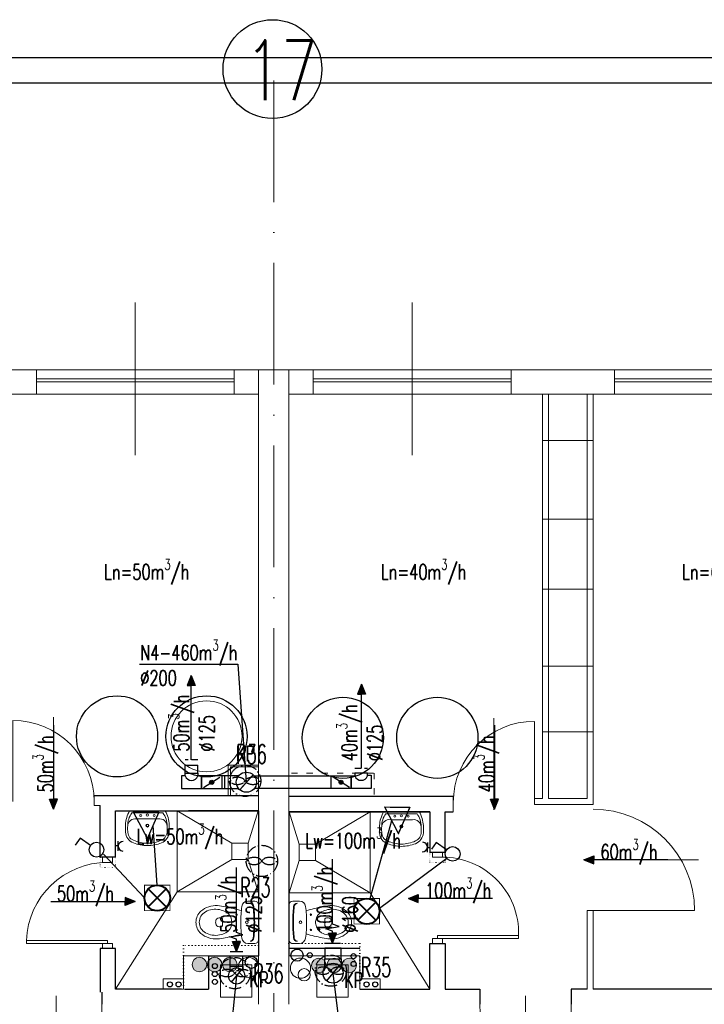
# Model space of a CAD drawing. Header units: millimetres. Extents: x -6513 to 30474, y -6915 to 65597.
# Tile 194 of 256: x 6144 to 6819, y 19872 to 20843. Entities that reach past the tile are written whole.
import ezdxf

# ---------------------------------------------------------------- set-up
doc = ezdxf.new("R2010")
doc.units = ezdxf.units.MM
for name, pattern in [('ACAD_ISO03W100', [30, 12, -18]), ('ACAD_ISO10W100', [18, 12, -3, 0, -3]), ('DASHED', [19.05, 12.7, -6.35]), ('DOT', [6.35, 0, -6.35])]:
    doc.linetypes.add(name, pattern=pattern)
doc.layers.get('0').update_dxf_attribs({"color": 8})
for name, color, linetype, lineweight in [('A_cienka', 8, 'Continuous', 5), ('A_linia przekroj', 8, 'Continuous', 25), ('A_osie', 8, 'ACAD_ISO10W100', 5), ('A_przerywana', 8, 'ACAD_ISO03W100', 5), ('A_widok', 8, 'Continuous', 13), ('CH-KS-WEWN-ISTN-PION-NR', 8, 'Continuous', 20), ('CH-KS-WEWN-PION', 8, 'Continuous', 20), ('CH-KS-WEWN-PION-NR', 8, 'Continuous', 25), ('CH-W-WEWN-INOX-PION', 8, 'Continuous', 20), ('CH-W-WEWN-INOX-PION-NR', 8, 'Continuous', 25), ('cieńkie', 8, 'Continuous', 9), ('DB-WM-nawiew-opis', 8, 'Continuous', 25), ('DB-WM-nawiew-opis-odnośnik', 8, 'Continuous', 30), ('DB-WM-wywiew-opis', 8, 'Continuous', 25), ('DB-WM-wywiew-opis-odnośnik', 8, 'Continuous', 30), ('DB_WM_nawiew', 8, 'Continuous', 30), ('DB_WM_wywiew', 8, 'Continuous', 30), ('DB_WM_ścianka nowa', 8, 'Continuous', 25), ('E_gniazda wtykowe', 1, 'Continuous', 30), ('E_oświetlenie', 1, 'Continuous', 30), ('E_technologia', 1, 'ACAD_ISO10W100', 30), ('noew ściany archwig', 8, 'Continuous', 9), ('R-TABELKA', 8, 'Continuous', 25), ('snitarne archwig nowe', 8, 'Continuous', 9), ('Stolarka ARCHWIG', 8, 'Continuous', 5), ('widokowe ARCHWIG', 8, 'Continuous', 5), ('wyburzenia', 8, 'DOT', 20), ('Ściany ARCHWIG', 8, 'Continuous', 30)]:
    doc.layers.add(name, color=color, linetype=linetype, lineweight=lineweight)
for name, color, linetype in [('DB_inst_pomocn', 8, 'Continuous'), ('DB_WM_nawiew-opis', 8, 'Continuous'), ('Tekst', 8, 'Continuous')]:
    doc.layers.add(name, color=color, linetype=linetype)
doc.styles.add('SIMPLEXD', font='SIMPLEX.SHX', dxfattribs={"width": 0.6})
doc.styles.get("Standard").update_dxf_attribs({"font": 'txt.shx', "width": 0.9})

# ---------------------------------------------------------------- blocks, each defined once
blk = doc.blocks.new('drzwi schem')
at = {"color": 252}
blk.add_line((0, 0), (0, 1), dxfattribs=at)
at = {"color": 252, "ltscale": 10}
blk.add_line((0.5, -0.0928), (0.5, 1.0398), dxfattribs=at)
at = {"color": 252}
blk.add_arc((0, 0), 1, 0, 90, dxfattribs=at)
blk = doc.blocks.new('klop oli 2')
at = {"layer": 'snitarne archwig nowe', "color": 252}
for p, q in [((3.76, 20.94), (10.5, 20.94)), ((0, 17.18), (0, 0)), ((0, -17.18), (0, 0)), ((3.76, 0), (3.76, 1.04)), ((3.76, 0), (3.76, -1.04)), ((38.87, 4.52), (36.98, 4.52)), ((38.87, -4.52), (36.98, -4.52)), ((3.76, -20.94), (10.5, -20.94))]:
    blk.add_line(p, q, dxfattribs=at)
for centre, radius in [((11.48, 0), 1.27), ((11.48, 0), 1.27), ((21.65, 7.53), 0.706), ((21.65, -7.53), 0.706)]:
    blk.add_circle(centre, radius, dxfattribs=at)
for centre, radius, start, end in [((3.76, 17.18), 3.76, 90, 180), ((10.5, 14.92), 6.02, 6.79305, 90), ((144.94, 0), 141.18, 173.72811, 180), ((144.94, 0), 140.52, 173.66945, 180), ((8.35, 15.01), 3.76, 90, 173.72811), ((9.02, 15.07), 3.76, 100.24284, 173.78586), ((-114.73, 0), 132.14, 0, 6.79305), ((79.96, -215.17), 235.29, 101.57439, 105.54399), ((37.27, 0.66), 10.88, 117.40268, 173.75809), ((43.09, -10.57), 23.53, 101.61952, 117.40268), ((44.77, -39.84), 56.47, 94.3794, 102.29067), ((42.45, -7.44), 20.33, 60.88385, 101.61952), ((41.45, -7.98), 24.47, 51.28687, 92.30283), ((46.59, 0), 11.82, 0, 60.88385), ((46.59, 0), 15.06, 0, 47.56377), ((144.94, 0), 141.18, 180, 186.27189), ((144.94, 0), 140.52, 180, 186.33055), ((-114.73, 0), 132.14, 353.20695, 0), ((43.29, 0), 16.94, 173.75809, 180), ((43.29, 0), 16.94, 180, 186.24191), ((63.62, 0), 28.24, 173.35084, 180), ((63.62, 0), 28.24, 180, 186.64916), ((36.98, 3.11), 1.41, 90, 173.35084), ((38.87, 1.69), 2.82, 36.8699, 90), ((36.61, 0), 5.65, 0, 36.8699), ((36.61, 0), 5.65, 323.1301, 0), ((46.59, 0), 11.82, 299.11615, 0), ((46.59, 0), 15.06, 312.43623, 0), ((37.27, -0.66), 10.88, 186.24191, 242.59732), ((36.98, -3.11), 1.41, 186.64916, 270), ((38.87, -1.69), 2.82, 270, 323.1301), ((3.76, -17.18), 3.76, 180, 270), ((8.35, -15.01), 3.76, 186.27189, 270), ((9.02, -15.07), 3.76, 186.21414, 259.75716), ((10.5, -14.92), 6.02, 270, 353.20695), ((79.96, 215.17), 235.29, 254.45601, 258.42561), ((43.09, 10.57), 23.53, 242.59732, 258.38048), ((44.77, 39.84), 56.47, 257.70933, 265.6206), ((42.45, 7.44), 20.33, 258.38048, 299.11615), ((41.45, 7.98), 24.47, 267.69717, 308.71313)]:
    blk.add_arc(centre, radius, start, end, dxfattribs=at)
blk = doc.blocks.new('umywalka oli2')
at = {"layer": 'snitarne archwig nowe', "color": 252}
for p, q in [((20.94, 21.61), (13.75, 21.61)), ((0, 17.55), (0, 0)), ((1.97, 15.36), (1.97, 0)), ((7.88, 0.01), (7.88, 10.82)), ((0, 0), (0, -17.55)), ((1.97, 0), (1.97, -15.36)), ((7.88, -10.8), (7.88, 0.01)), ((13.75, -21.61), (20.94, -21.61))]:
    blk.add_line(p, q, dxfattribs=at)
for centre, radius in [((4.1, 0.01), 1.11), ((4.5, 6.61), 0.994), ((14.5, 0.01), 1.48), ((14.5, 0.01), 0.946), ((4.5, -6.61), 0.994)]:
    blk.add_circle(centre, radius, dxfattribs=at)
for centre, radius, start, end in [((15.57, -9.87), 31.53, 93.3155, 119.59315), ((15.27, 11.96), 7.48, 91.70233, 188.82916), ((17.34, -1.9), 21.45, 82.90633, 97.09367), ((20.18, 9.48), 12.16, 20.9395, 86.42872), ((14.19, -1.15), 20.54, 88.58475, 126.50084), ((20.43, 10.2), 9.2, 23.19859, 92.74682), ((-1.18, -0.01), 33.1, 360, 24.69875), ((-3.23, -0.01), 37.42, 360, 21.68962), ((-1.18, 0.01), 33.1, 335.30125, 0), ((-3.23, 0.01), 37.42, 338.31038, 0), ((15.57, 9.87), 31.53, 240.40685, 266.6845), ((14.19, 1.15), 20.54, 233.49916, 271.41525), ((15.27, -11.95), 7.48, 171.17084, 268.29767), ((17.34, 1.9), 21.45, 262.90633, 277.09367), ((20.43, -10.2), 9.2, 267.25318, 336.80141), ((20.18, -9.48), 12.16, 273.57128, 339.0605)]:
    blk.add_arc(centre, radius, start, end, dxfattribs=at)
blk = doc.blocks.new('A$C2355049C')
at = {"layer": 'DB-WM-nawiew-opis-odnośnik'}
h = blk.add_hatch(color=256, dxfattribs=at)
h.paths.add_polyline_path([(0, -9.82), (3.94, -9.82), (0, 0)])
h.paths.add_polyline_path([(0, 0), (-3.94, -9.82), (0, -9.82)])
at = {"layer": 'DB-WM-nawiew-opis-odnośnik', "flags": 128}
for points in [[(0, 0), (-3.94, -9.82), (0, -9.82)], [(0, -82.94), (0, 0)], [(0, 0), (3.94, -9.82), (0, -9.82)]]:
    blk.add_lwpolyline(points, dxfattribs=at)
blk = doc.blocks.new('A$C620C4C60')
at = {"layer": 'DB-WM-wywiew-opis-odnośnik'}
h = blk.add_hatch(color=256, dxfattribs=at)
h.paths.add_polyline_path([(0, 0), (9.82, 3.94), (9.82, 0)])
h.paths.add_polyline_path([(9.82, 0), (9.82, -3.94), (0, 0)])
at = {"layer": 'DB-WM-wywiew-opis-odnośnik', "flags": 128}
for points in [[(0, 0), (9.82, 3.94), (9.82, 0)], [(0, 0), (12.06, 0)], [(0, 0), (9.82, -3.94), (9.82, 0)], [(12.06, 0), (14.37, -6.46), (16.61, 6.4), (18.93, 0)], [(18.93, 0), (82.94, 0)]]:
    blk.add_lwpolyline(points, dxfattribs=at)
blk = doc.blocks.new('gw1')
at = {"layer": 'E_gniazda wtykowe'}
for p, q in [((99083.8, 55839.3), (99080.1, 55839.3)), ((99083.8, 55833.1), (99083.8, 55845.4))]:
    blk.add_line(p, q, dxfattribs=at)
blk.add_arc((99089.8, 55839), 6.04, 87.7958, 267.7958, dxfattribs=at)
blk = doc.blocks.new('raster')
at = {"layer": 'E_oświetlenie', "lineweight": 40}
for p, q in [((-21.2, 21.2), (21.2, -21.2)), ((21.2, 21.2), (-21.2, -21.2))]:
    blk.add_line(p, q, dxfattribs=at)
at = {"layer": 'E_oświetlenie', "const_width": 2}
blk.add_lwpolyline([(-30, -30), (30, -30), (30, 30), (-30, 30)], close=True, dxfattribs=at)
at = {"layer": 'E_oświetlenie', "lineweight": 40}
blk.add_circle((0, 0), 30, dxfattribs=at)

msp = doc.modelspace()

# ---------------------------------------------------------------- hatches: boundary and pattern name
at = {"layer": 'CH-W-WEWN-INOX-PION'}
h = msp.add_hatch(color=256, dxfattribs=at)
h.paths.add_polyline_path([(6321.245, 19917.926, -0.4180634), (6328.516, 19910.75, -0.4180634), (6321.245, 19903.575)])
h.paths.add_polyline_path([(6321.245, 19903.575, -0.4103742), (6314.163, 19910.75, -0.4103742), (6321.245, 19917.926)])
h = msp.add_hatch(color=256, dxfattribs=at)
h.paths.add_polyline_path([(6336.245, 19917.926, -0.4180634), (6343.516, 19910.75, -0.4180634), (6336.245, 19903.575)])
h.paths.add_polyline_path([(6336.245, 19903.575, -0.4103742), (6329.163, 19910.75, -0.4103742), (6336.245, 19917.926)])
h = msp.add_hatch(color=256, dxfattribs=at)
h.paths.add_polyline_path([(6351.245, 19917.926, -0.4180634), (6358.516, 19910.75, -0.4180634), (6351.245, 19903.575)])
h.paths.add_polyline_path([(6351.245, 19903.575, -0.4103742), (6344.163, 19910.75, -0.4103742), (6351.245, 19917.926)])
h = msp.add_hatch(color=256, dxfattribs=at)
h.paths.add_polyline_path([(6439.176, 19917.135, 0.4180634), (6431.905, 19909.959, 0.4180634), (6439.176, 19902.784)])
h.paths.add_polyline_path([(6439.176, 19902.784, 0.4103742), (6446.258, 19909.959, 0.4103742), (6439.176, 19917.135)])
h = msp.add_hatch(color=256, dxfattribs=at)
h.paths.add_polyline_path([(6454.176, 19917.135, 0.4180634), (6446.905, 19909.959, 0.4180634), (6454.176, 19902.784)])
h.paths.add_polyline_path([(6454.176, 19902.784, 0.4103742), (6461.258, 19909.959, 0.4103742), (6454.176, 19917.135)])
h = msp.add_hatch(color=256, dxfattribs=at)
h.paths.add_polyline_path([(6469.176, 19917.135, 0.4180634), (6461.905, 19909.959, 0.4180634), (6469.176, 19902.784)])
h.paths.add_polyline_path([(6469.176, 19902.784, 0.4103742), (6476.258, 19909.959, 0.4103742), (6469.176, 19917.135)])
at = {"layer": 'DB_WM_nawiew'}
h = msp.add_hatch(color=256, dxfattribs=at)
edge = h.paths.add_edge_path()
edge.add_arc((6333.409, 20090.577), 2, 0, 360)
h = msp.add_hatch(color=256, dxfattribs=at)
edge = h.paths.add_edge_path()
edge.add_arc((6333.409, 20090.577), 2, 0, 360)
h = msp.add_hatch(color=256, dxfattribs=at)
edge = h.paths.add_edge_path()
edge.add_arc((6461.001, 20090.688), 2, 0, 360)
h = msp.add_hatch(color=256, dxfattribs=at)
edge = h.paths.add_edge_path()
edge.add_arc((6461.001, 20090.688), 2, 0, 360)

# ---------------------------------------------------------------- linework, layer by layer
at = {"layer": 'A_cienka', "ltscale": 10}
for p, q in [((6258.054, 20413.178), (6258.054, 20563.975)), ((6531.054, 20413.178), (6531.054, 20563.975))]:
    msp.add_line(p, q, dxfattribs=at)
at = {"layer": 'A_cienka'}
for p, q in [((5269.554, 20497.577), (7544.554, 20497.577)), ((6160.554, 20488.577), (6355.554, 20488.577)), ((6628.554, 20488.577), (6433.554, 20488.577)), ((6730.554, 20488.577), (6925.554, 20488.577)), ((6160.554, 20485.577), (6355.554, 20485.577)), ((6628.554, 20485.577), (6433.554, 20485.577)), ((6730.554, 20485.577), (6925.554, 20485.577)), ((5839.554, 20473.577), (6379.554, 20473.577)), ((6409.554, 20473.577), (6949.554, 20473.577)), ((6709.554, 20427.698), (6659.554, 20427.698)), ((6709.554, 20350.208), (6659.554, 20350.208)), ((6709.554, 20281.172), (6659.554, 20281.172)), ((6709.554, 20205.091), (6659.554, 20205.091)), ((6709.554, 20140.281), (6659.554, 20140.281))]:
    msp.add_line(p, q, dxfattribs=at)
at = {"layer": 'A_linia przekroj'}
for p, q in [((6225.106, 19883.577), (6225.106, 19871.577)), ((6703.554, 19886.577), (6687.768, 19886.577)), ((6687.768, 19886.577), (6687.768, 19871.577)), ((6949.554, 19886.577), (6709.554, 19886.577)), ((6597.768, 19877.577), (6597.768, 19871.577))]:
    msp.add_line(p, q, dxfattribs=at)
at = {"layer": 'A_osie', "ltscale": 10}
msp.add_line((6394.554, 19042.134), (6394.554, 20794.193), dxfattribs=at)
msp.add_line((6394.554, 19042.134), (6394.554, 20794.193), dxfattribs=at)
msp.add_line((6394.554, 19042.134), (6394.554, 20794.193), dxfattribs=at)
at = {"layer": 'A_przerywana', "linetype": 'ByBlock'}
for p, q in [((6379.554, 20107.577), (6349.554, 20107.577)), ((6349.554, 20107.577), (6349.554, 20077.577)), ((6379.554, 20107.577), (6349.554, 20107.577)), ((6349.554, 20107.577), (6349.554, 20077.577)), ((6379.554, 20105.892), (6352.015, 20105.892)), ((6352.015, 20105.892), (6352.015, 20078.577)), ((6352.015, 20104.892), (6352.015, 20077.577))]:
    msp.add_line(p, q, dxfattribs=at)
at = {"layer": 'A_przerywana', "ltscale": 0.5}
for p, q in [((6412.015, 20099.688), (6493.655, 20099.688)), ((6493.655, 20099.688), (6493.655, 20076.117))]:
    msp.add_line(p, q, dxfattribs=at)
at = {"layer": 'A_widok', "ltscale": 5}
for p, q in [((6379.554, 19871.577), (6379.554, 20497.577)), ((6409.554, 19871.577), (6409.554, 20497.577)), ((6659.554, 20473.577), (6659.554, 20074.577)), ((6665.554, 20473.577), (6665.554, 20074.577)), ((6703.554, 20473.577), (6703.554, 20074.577)), ((6709.554, 20473.577), (6709.554, 20068.577)), ((6217.46, 20067.577), (6217.46, 20077.577)), ((6571.647, 20061.577), (6571.647, 20076.577)), ((6659.554, 20074.577), (6651.647, 20074.577)), ((6651.647, 20068.577), (6651.647, 20074.577)), ((6709.554, 20068.577), (6651.647, 20068.577)), ((6703.554, 20074.577), (6665.554, 20074.577)), ((6217.46, 20067.577), (6223.554, 20067.577)), ((6703.554, 19886.577), (6703.554, 19963.993)), ((6703.554, 19963.993), (6709.554, 19963.993)), ((6709.554, 19886.577), (6709.554, 19963.993))]:
    msp.add_line(p, q, dxfattribs=at)
for points in [[(6058.554, 20497.577), (6160.554, 20497.577), (6160.554, 20473.577), (6058.554, 20473.577)], [(6379.554, 20473.577), (6355.554, 20473.577), (6355.554, 20497.577), (6379.554, 20497.577)], [(6409.554, 20473.577), (6433.554, 20473.577), (6433.554, 20497.577), (6409.554, 20497.577)], [(6730.554, 20497.577), (6628.554, 20497.577), (6628.554, 20473.577), (6730.554, 20473.577)]]:
    msp.add_lwpolyline(points, close=True, dxfattribs=at)
at = {"layer": 'CH-KS-WEWN-ISTN-PION-NR', "extrusion": (-1.29885e-05, -7.54363e-06, 1)}
msp.add_circle((6328.323, 20135.916, -0.234), 35, dxfattribs=at)
at = {"layer": 'CH-KS-WEWN-PION', "extrusion": (-1.29885e-05, 7.54363e-06, 1)}
for centre in [(6369.483, 19907.99, 0.067), (6420.938, 19907.199, 0.067)]:
    msp.add_circle(centre, 9.967, dxfattribs=at)
at = {"layer": 'CH-KS-WEWN-PION-NR', "extrusion": (-1.29885e-05, -7.54363e-06, 1)}
for centre in [(6328.323, 20135.916, -0.234), (6462.78, 20134.465, -0.236)]:
    msp.add_circle(centre, 40, dxfattribs=at)
at = {"layer": 'CH-W-WEWN-INOX-PION'}
for centre in [(6321.34, 19910.75), (6336.34, 19910.75), (6351.34, 19910.75), (6439.082, 19909.959), (6454.082, 19909.959), (6469.082, 19909.959)]:
    msp.add_circle(centre, 7.176, dxfattribs=at)
at = {"layer": 'CH-W-WEWN-INOX-PION-NR', "ltscale": 10, "extrusion": (-1.29885e-05, -7.54363e-06, 1)}
for centre in [(6240.108, 20135.916, -0.233), (6555.898, 20134.465, -0.237)]:
    msp.add_circle(centre, 40, dxfattribs=at)
at = {"layer": 'cieńkie'}
for p, q in [((6342.063, 19910.577), (6342.063, 19896.577)), ((6342.063, 19878.577), (6342.063, 19910.577)), ((6342.063, 19910.577), (6373.063, 19910.577)), ((6373.063, 19910.577), (6373.063, 19878.577)), ((6373.063, 19908.077), (6373.063, 19881.077)), ((6437.054, 19910.577), (6437.054, 19878.577)), ((6468.054, 19910.577), (6437.054, 19910.577)), ((6437.054, 19908.077), (6437.054, 19881.077)), ((6454.054, 19910.577), (6468.054, 19910.577)), ((6468.054, 19910.577), (6468.054, 19896.577)), ((6468.054, 19878.577), (6468.054, 19910.577)), ((6342.063, 19892.577), (6342.063, 19878.577)), ((6468.054, 19892.577), (6468.054, 19878.577)), ((6373.063, 19878.577), (6342.063, 19878.577)), ((6437.054, 19878.577), (6468.054, 19878.577)), ((6468.054, 19878.577), (6454.054, 19878.577))]:
    msp.add_line(p, q, dxfattribs=at)
msp.add_circle((6424.554, 19900.745), 6, dxfattribs=at)
at = {"layer": 'DB-WM-nawiew-opis'}
msp.add_lwpolyline([(6262.122, 20206.996), (6359.166, 20206.996), (6367.554, 20090.577)], dxfattribs=at)
at = {"layer": 'DB-WM-wywiew-opis'}
for points in [[(6247.454, 19831.983), (6351.378, 19831.983), (6358.063, 19899.572)], [(6572.381, 19832.764), (6461.579, 19832.764), (6453.132, 19902.233)]]:
    msp.add_lwpolyline(points, dxfattribs=at)
at = {"layer": 'DB_inst_pomocn'}
for centre, radius in [((6417.568, 19920.074), 6), ((6430.139, 19920.046), 2.5), ((6372.551, 19912.968), 6), ((6372.551, 19912.968), 6), ((6473.359, 19919.066), 2.5), ((6473.385, 19911.421), 2.5), ((6336.526, 19901.389), 2.5), ((6336.552, 19909.365), 2.5), ((6336.552, 19893.744), 2.5)]:
    msp.add_circle(centre, radius, dxfattribs=at)
at = {"layer": 'DB_WM_nawiew', "linetype": 'DASHED', "ltscale": 0.5}
for points in [[(6319.809, 20112.888), (6307.309, 20112.888)], [(6319.809, 20112.888), (6307.309, 20112.888)], [(6474.601, 20104.544), (6487.101, 20104.544)], [(6474.601, 20104.544), (6487.101, 20104.544)]]:
    msp.add_lwpolyline(points, dxfattribs=at)
at = {"layer": 'DB_WM_nawiew'}
for points in [[(6307.309, 20099.577), (6307.309, 20107.577)], [(6307.309, 20099.577), (6307.309, 20107.577)], [(6307.309, 20107.577), (6319.809, 20107.577)], [(6319.809, 20099.577), (6319.809, 20107.577)], [(6319.809, 20099.577), (6319.809, 20107.577)], [(6307.309, 20096.827), (6307.309, 20099.577), (6319.809, 20099.577), (6319.809, 20096.827)], [(6307.309, 20096.827), (6307.309, 20099.577), (6319.809, 20099.577), (6319.809, 20096.827)], [(6361.021, 20083.217), (6374.213, 20098.08)], [(6487.101, 20096.938), (6487.101, 20099.688), (6474.601, 20099.688), (6474.601, 20096.938)], [(6487.101, 20096.938), (6487.101, 20099.688), (6474.601, 20099.688), (6474.601, 20096.938)], [(6487.101, 20097.632), (6490.701, 20097.632), (6490.701, 20085.132)], [(6487.101, 20097.632), (6490.701, 20097.632), (6490.701, 20084.438)], [(6303.709, 20084.327), (6323.409, 20084.327), (6323.409, 20096.827), (6319.809, 20096.827)], [(6307.309, 20096.827), (6303.709, 20096.827), (6303.709, 20084.327)], [(6303.709, 20084.327), (6323.409, 20084.327), (6323.409, 20096.827), (6319.809, 20096.827)], [(6307.309, 20096.827), (6303.709, 20096.827), (6303.709, 20084.327)], [(6343.409, 20096.827), (6323.409, 20096.827), (6323.409, 20084.327), (6351.415, 20084.327)], [(6343.409, 20096.827), (6323.409, 20096.827), (6323.409, 20084.327), (6351.415, 20084.327)], [(6325.18, 20085.434), (6341.301, 20095.51)], [(6325.18, 20085.434), (6341.301, 20095.51)], [(6353.409, 20096.827), (6343.409, 20096.827), (6343.409, 20084.327), (6353.409, 20084.327)], [(6359.835, 20096.827), (6345.909, 20096.827), (6345.909, 20084.327), (6359.951, 20084.327)], [(6362.243, 20084.593), (6372.864, 20096.56)], [(6362.243, 20084.593), (6372.864, 20096.56)], [(6375.31, 20096.938), (6451.001, 20096.938), (6451.001, 20084.438), (6375.374, 20084.438)], [(6451.001, 20096.938), (6471.001, 20096.938), (6471.001, 20084.438), (6442.995, 20084.438)], [(6451.001, 20096.938), (6471.001, 20096.938), (6471.001, 20084.438), (6442.995, 20084.438)], [(6469.23, 20085.545), (6453.108, 20095.62)], [(6469.23, 20085.545), (6453.108, 20095.62)], [(6490.701, 20084.438), (6471.001, 20084.438), (6471.001, 20096.938), (6474.601, 20096.938)], [(6490.701, 20084.438), (6471.001, 20084.438), (6471.001, 20096.938), (6474.601, 20096.938)]]:
    msp.add_lwpolyline(points, dxfattribs=at)
at = {"layer": 'DB_WM_nawiew', "color": 1}
msp.add_circle((6367.617, 20090.648), 9.937, dxfattribs=at)
at = {"layer": 'DB_WM_nawiew'}
for centre in [(6333.409, 20090.577), (6333.409, 20090.577), (6461.001, 20090.688), (6461.001, 20090.688)]:
    msp.add_circle(centre, 2, dxfattribs=at)
for centre in [(6313.559, 20099.057), (6313.559, 20099.057), (6480.851, 20099.168), (6480.851, 20099.168)]:
    msp.add_arc(centre, 6.636, 199.636833, 340.363167, dxfattribs=at)
at = {"layer": 'DB_WM_wywiew'}
msp.add_line((6444.581, 19931.795), (6460.581, 19931.795), dxfattribs=at)
for points in [[(6351.49, 19923.64), (6364.004, 19923.64)], [(6351.49, 19923.64), (6364.004, 19923.64)], [(6461.054, 19916.397), (6461.054, 19926.896), (6445.054, 19926.896), (6445.054, 19916.397)], [(6351.49, 19919.421), (6364.004, 19919.421)], [(6351.49, 19904.749), (6351.49, 19919.421)], [(6351.49, 19909.305), (6351.49, 19919.421)], [(6351.49, 19919.421), (6364.004, 19919.421)], [(6364.004, 19904.749), (6364.004, 19919.421)], [(6364.004, 19904.749), (6364.004, 19919.421)], [(6445.054, 19908.042), (6445.054, 19916.397), (6461.054, 19916.397), (6461.054, 19908.042)], [(6351.49, 19904.128), (6351.49, 19909.305), (6364.004, 19909.305), (6364.004, 19904.927)], [(6352.987, 19893.393), (6363.14, 19905.752)], [(6446.881, 19894.623), (6459.383, 19909.843)]]:
    msp.add_lwpolyline(points, dxfattribs=at)
at = {"layer": 'DB_WM_wywiew', "color": 1}
for centre, radius in [((6358.063, 19899.572), 7.998), ((6453.054, 19902.297), 9.849)]:
    msp.add_circle(centre, radius, dxfattribs=at)
at = {"layer": 'DB_WM_ścianka nowa', "linetype": 'Continuous'}
for points in [[(6479.554, 19926.795), (6409.554, 19926.795)], [(6330.399, 19919.421), (6379.554, 19919.421)]]:
    msp.add_lwpolyline(points, dxfattribs=at)
at = {"layer": 'DB_WM_ścianka nowa'}
for points in [[(6330.399, 19919.421), (6330.399, 19886.577)], [(6330.399, 19919.421), (6330.399, 19886.577)], [(6306.554, 19886.577), (6330.399, 19886.577)]]:
    msp.add_lwpolyline(points, dxfattribs=at)
at = {"layer": 'E_oświetlenie'}
for p, q in [((6269.965, 20035.04), (6256.425, 20061.093)), ((6281.208, 20060.737), (6256.425, 20061.093)), ((6269.965, 20035.04), (6281.208, 20060.737)), ((6517.664, 20039.95), (6504.124, 20066.003)), ((6528.907, 20065.647), (6504.124, 20066.003)), ((6517.664, 20039.95), (6528.907, 20065.647)), ((6489.634, 19975.979), (6510.894, 20052.977)), ((6279.757, 19989.106), (6275.586, 20047.888)), ((6203.588, 20035.395), (6198.887, 20028.619)), ((6213.88, 20028.255), (6203.588, 20035.395)), ((6554.761, 20031.239), (6550.06, 20024.463)), ((6565.053, 20024.099), (6554.761, 20031.239)), ((6267.157, 19976.506), (6226.743, 20019.577)), ((6498.938, 19966.547), (6565.185, 20015.647))]:
    msp.add_line(p, q, dxfattribs=at)
at = {"layer": 'E_oświetlenie', "const_width": 1.05}
for points in [[(6256.425, 20061.093), (6269.965, 20035.04), (6281.208, 20060.737)], [(6504.124, 20066.003), (6517.664, 20039.95), (6528.907, 20065.647)]]:
    msp.add_lwpolyline(points, close=True, dxfattribs=at)
at = {"layer": 'E_oświetlenie'}
for centre in [(6219.838, 20024.121), (6571.012, 20019.965)]:
    msp.add_circle(centre, 7.252, dxfattribs=at)
at = {"layer": 'E_technologia'}
for p, q in [((6365.213, 20093.428), (6367.617, 20090.648)), ((6367.617, 20093.428), (6365.213, 20090.648)), ((6381.693, 20014.377), (6384.097, 20011.598)), ((6384.097, 20014.377), (6381.693, 20011.598)), ((6355.016, 19903.736), (6357.42, 19900.956)), ((6357.42, 19903.736), (6355.016, 19900.956)), ((6449.61, 19906.146), (6452.014, 19903.367)), ((6452.014, 19906.146), (6449.61, 19903.367))]:
    msp.add_line(p, q, dxfattribs=at)
for centre in [(6366.415, 20092.038), (6382.895, 20012.988), (6356.218, 19902.346), (6450.812, 19904.756)]:
    msp.add_circle(centre, 15.427, dxfattribs=at)
for centre, start_param, end_param in [((6358.788, 20092.038), 3.5498657, 9.0165049), ((6374.042, 20092.038), 0.408273, 5.8749123), ((6375.268, 20012.988), 3.5498657, 9.0165049), ((6390.522, 20012.988), 0.408273, 5.8749123), ((6348.591, 19902.346), 3.5498657, 9.0165049), ((6363.845, 19902.346), 0.408273, 5.8749123), ((6443.185, 19904.756), 3.5498657, 9.0165049), ((6458.439, 19904.756), 0.408273, 5.8749123)]:
    msp.add_ellipse(centre, major_axis=(-7, 0), ratio=0.5, start_param=start_param, end_param=end_param, dxfattribs=at)
at = {"layer": 'noew ściany archwig'}
for p, q in [((6305.554, 19886.577), (6305.554, 19919.421)), ((6305.554, 19919.421), (6379.554, 19919.421)), ((6310.554, 19919.421), (6379.554, 19919.421)), ((6409.554, 19919.421), (6479.554, 19919.421)), ((6479.554, 19886.577), (6479.554, 19919.421))]:
    msp.add_line(p, q, dxfattribs=at)
at = {"layer": 'R-TABELKA'}
for p, q in [((-3136.084, 20805.732), (8327.828, 20805.732)), ((-3011.084, 20780.732), (8302.828, 20780.732))]:
    msp.add_line(p, q, dxfattribs=at)
at = {"layer": 'snitarne archwig nowe'}
for p, q in [((6299.397, 19982.421), (6238.554, 19886.577)), ((6489.71, 19981.421), (6548.554, 19886.577))]:
    msp.add_line(p, q, dxfattribs=at)
for points in [[(6299.397, 20062.577), (6299.397, 19982.421), (6379.554, 19982.421)], [(6353.397, 20030.421), (6299.397, 20062.421)], [(6369.397, 20030.421), (6379.397, 20062.421)], [(6409.554, 19981.421), (6489.71, 19981.421), (6489.71, 20061.577)], [(6419.71, 20029.421), (6409.71, 20061.421)], [(6435.71, 20029.421), (6489.71, 20061.421)], [(6353.397, 20014.421), (6299.397, 19982.421)], [(6369.397, 20014.421), (6379.397, 19982.421)], [(6419.71, 20013.421), (6409.71, 19981.421)], [(6435.71, 20013.421), (6489.71, 19981.421)]]:
    msp.add_lwpolyline(points, dxfattribs=at)
for points in [[(6369.397, 20030.421), (6353.397, 20030.421), (6353.397, 20014.421), (6369.397, 20014.421)], [(6419.71, 20013.421), (6435.71, 20013.421), (6435.71, 20029.421), (6419.71, 20029.421)]]:
    msp.add_lwpolyline(points, close=True, dxfattribs=at)
at = {"layer": 'Stolarka ARCHWIG'}
for p, q in [((6150.743, 19931.577), (6150.743, 19934.577)), ((6150.743, 19934.577), (6230.743, 19934.577)), ((6150.743, 19934.577), (6150.743, 19931.577)), ((6230.743, 19934.577), (6230.743, 19931.577)), ((6636.054, 19939.577), (6556.054, 19939.577)), ((6556.054, 19939.577), (6556.054, 19936.577)), ((6556.054, 19936.577), (6636.054, 19936.577)), ((6636.054, 19936.577), (6636.054, 19939.577)), ((6230.743, 19931.577), (6150.743, 19931.577))]:
    msp.add_line(p, q, dxfattribs=at)
for points in [[(6556.054, 20016.577), (6561.054, 20016.577), (6561.054, 20021.577), (6551.054, 20021.577), (6551.054, 20016.577), (6558.554, 20016.577)], [(6556.054, 20016.577), (6561.054, 20016.577), (6561.054, 20021.577), (6551.054, 20021.577), (6551.054, 20016.577), (6558.554, 20016.577)], [(6230.743, 20011.577), (6225.743, 20011.577), (6225.743, 20016.577), (6235.743, 20016.577), (6235.743, 20011.577), (6228.243, 20011.577)], [(6556.054, 19931.577), (6561.054, 19931.577), (6561.054, 19936.577), (6551.054, 19936.577), (6551.054, 19931.577), (6558.554, 19931.577)], [(6230.743, 19926.577), (6225.743, 19926.577), (6225.743, 19931.577), (6235.743, 19931.577), (6235.743, 19926.577), (6228.243, 19926.577)]]:
    msp.add_lwpolyline(points, dxfattribs=at)
for centre, radius, start, end in [((6230.642, 19931.623), 79.953, 89.92751, 177.883109), ((6561.131, 19941.794), 74.955, 358.305166, 93.884215)]:
    msp.add_arc(centre, radius, start, end, dxfattribs=at)
at = {"layer": 'Tekst'}
msp.add_circle((6393.363, 20794.193), 48.725, dxfattribs=at)
at = {"layer": 'widokowe ARCHWIG'}
for p, q in [((6305.554, 19896.577), (6285.554, 19896.577)), ((6285.554, 19896.577), (6285.554, 19886.577)), ((6305.554, 19886.577), (6305.554, 19896.577)), ((6499.554, 19896.577), (6479.554, 19896.577)), ((6479.554, 19896.577), (6479.554, 19886.577)), ((6499.554, 19886.577), (6499.554, 19896.577)), ((6285.554, 19886.577), (6305.554, 19886.577)), ((6479.554, 19886.577), (6499.554, 19886.577))]:
    msp.add_line(p, q, dxfattribs=at)
at = {"layer": 'wyburzenia', "ltscale": 0.5}
for p, q in [((6379.554, 19929.577), (6305.554, 19929.577)), ((6305.554, 19929.577), (6305.554, 19886.577)), ((6409.554, 19931.577), (6479.554, 19931.577)), ((6479.554, 19931.577), (6479.554, 19886.577))]:
    msp.add_line(p, q, dxfattribs=at)
at = {"layer": 'wyburzenia', "ltscale": 0.2}
for points in [[(6548.554, 20021.577), (6563.554, 20021.577), (6563.554, 20011.577), (6548.554, 20011.577)], [(6223.554, 20016.577), (6238.554, 20016.577), (6238.554, 20006.577), (6223.554, 20006.577)]]:
    msp.add_lwpolyline(points, close=True, dxfattribs=at)
at = {"layer": 'Ściany ARCHWIG'}
for p, q in [((6217.46, 20077.577), (6379.554, 20077.577)), ((6571.647, 20076.577), (6409.554, 20076.577)), ((6223.554, 20016.577), (6223.554, 20067.577)), ((6238.554, 20062.577), (6379.554, 20062.577)), ((6238.554, 20016.577), (6238.554, 20062.577)), ((6379.554, 20062.577), (6310.554, 20062.577)), ((6379.554, 20062.577), (6379.554, 19919.421)), ((6548.554, 20061.577), (6409.554, 20061.577)), ((6409.554, 20061.577), (6409.554, 19919.421)), ((6409.554, 20061.577), (6478.554, 20061.577)), ((6476.554, 20061.577), (6548.554, 20061.577)), ((6548.554, 20061.577), (6548.554, 20021.577)), ((6563.554, 20061.577), (6571.647, 20061.577)), ((6563.554, 20021.577), (6563.554, 20061.577)), ((6548.554, 20021.577), (6563.554, 20021.577)), ((6548.554, 20021.577), (6563.554, 20021.577)), ((6238.554, 20016.577), (6223.554, 20016.577)), ((6238.554, 19926.577), (6223.554, 19926.577)), ((6223.554, 19926.577), (6223.554, 19883.577)), ((6238.554, 19886.577), (6238.554, 19926.577)), ((6548.554, 19886.577), (6548.554, 19931.577)), ((6548.554, 19931.577), (6563.554, 19931.577)), ((6563.554, 19931.577), (6563.554, 19886.577)), ((6303.554, 19886.577), (6238.554, 19886.577)), ((6479.554, 19886.577), (6548.554, 19886.577)), ((6479.554, 19886.577), (6548.554, 19886.577)), ((6563.554, 19886.577), (6597.768, 19886.577)), ((6597.768, 19886.577), (6597.768, 19871.577))]:
    msp.add_line(p, q, dxfattribs=at)
for centre in [(6292.206, 19891.24), (6300.723, 19891.24), (6486.206, 19891.24), (6494.723, 19891.24)]:
    msp.add_circle(centre, 2.5, dxfattribs=at)

# ---------------------------------------------------------------- block references
at = {"layer": 'A_cienka', "yscale": 80, "zscale": 80}
for p, xscale in [((6137.46, 20071.577), 80), ((6651.647, 20070.734), -80)]:
    msp.add_blockref('drzwi schem', p, dxfattribs=dict(at, xscale=xscale))
at = {"layer": 'A_cienka', "xscale": -100, "yscale": 100, "zscale": 100, "rotation": 270}
msp.add_blockref('drzwi schem', (6709.554, 19963.993), dxfattribs=at)
at = {"layer": 'A_widok', "ltscale": 5, "xscale": 90, "yscale": 90, "zscale": 90, "rotation": 179.9999999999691}
for p in [(6225.106, 19871.577), (6687.768, 19871.577)]:
    msp.add_blockref('drzwi schem', p, dxfattribs=at)
at = {"layer": 'DB_WM_nawiew', "xscale": -1}
msp.add_blockref('A$C2355049C', (6313.254, 20195.824), dxfattribs=at)
msp.add_blockref('A$C2355049C', (6313.254, 20195.824), dxfattribs=at)
at = {"layer": 'DB_WM_nawiew'}
msp.add_blockref('A$C2355049C', (6481.156, 20187.48), dxfattribs=at)
msp.add_blockref('A$C2355049C', (6481.156, 20187.48), dxfattribs=at)
for p, rotation in [((6177.46, 20064.154), 180), ((6612.405, 20064.154), 180), ((6700.275, 20013.993), 90), ((6527.333, 19975.89), 90)]:
    msp.add_blockref('A$C2355049C', p, dxfattribs=dict(at, rotation=rotation))
at = {"layer": 'DB_WM_nawiew', "xscale": -1, "rotation": 270}
msp.add_blockref('A$C2355049C', (6257.882, 19972.858), dxfattribs=at)
at = {"layer": 'DB_WM_wywiew', "xscale": -1, "rotation": 270}
for p in [(6452.581, 19931.795), (6357.747, 19923.64), (6357.747, 19923.64)]:
    msp.add_blockref('A$C620C4C60', p, dxfattribs=at)
at = {"layer": 'E_oświetlenie', "zscale": 0.7874999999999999}
for p, xscale, yscale, rotation in [((-72718.811, -22250.176), 0.7875000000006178, 0.7874999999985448, 358.7624398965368), ((85506.053, 62304.35), 0.7875000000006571, 0.7875000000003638, 178.7624398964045)]:
    msp.add_blockref('gw1', p, dxfattribs=dict(at, xscale=xscale, yscale=yscale, rotation=rotation))
at = {"layer": 'E_oświetlenie', "lineweight": 40, "xscale": 0.4199999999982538, "yscale": 0.4200000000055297, "zscale": 0.4199999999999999, "rotation": 180}
for p in [(6279.757, 19976.506), (6486.338, 19963.379)]:
    msp.add_blockref('raster', p, dxfattribs=at)
at = {"layer": 'noew ściany archwig', "rotation": 270}
for p in [(6270.024, 20062.376), (6520.494, 20061.577)]:
    msp.add_blockref('umywalka oli2', p, dxfattribs=at)
at = {"layer": 'snitarne archwig nowe', "xscale": -1}
msp.add_blockref('klop oli 2', (6379.554, 19952.494), dxfattribs=at)
at = {"layer": 'snitarne archwig nowe'}
msp.add_blockref('klop oli 2', (6409.554, 19952.494), dxfattribs=at)

# ---------------------------------------------------------------- texts
at = {"layer": 'DB-WM-nawiew-opis', "char_height": 15, "width": 37.14159, "attachment_point": 1}
for s, insert in [('\\A1;{\\Fsimplex|c238;\\W0.7;N4-460m\\H0.7x;\\S3^ ;\\H1.4286x;/h\\P%%C200}', (6263.006, 20231.067)), ('\\A1;{\\Fsimplex|c238;\\W0.7;60m\\H0.7x;\\S3^ ;\\H1.4286x;/h}', (6716.77, 20034.524)), ('\\A1;{\\Fsimplex|c238;\\W0.7;50m\\H0.7x;\\S3^ ;\\H1.4286x;/h}', (6180.872, 19993.39)), ('\\A1;{\\Fsimplex|c238;\\W0.7;100m\\H0.7x;\\S3^ ;\\H1.4286x;/h}', (6543.829, 19996.421))]:
    msp.add_mtext(s, dxfattribs=dict(at, insert=insert))
at = {"layer": 'DB-WM-nawiew-opis', "char_height": 15, "width": 37.14159, "attachment_point": 1, "rotation": 90}
for s, insert in [('\\A1;{\\Fsimplex|c238;\\W0.7;50m\\H0.7x;\\S3^ ;\\H1.4286x;/h\\P%%C125}', (6290.978, 20120.861)), ('\\A1;{\\Fsimplex|c238;\\W0.7;40m\\H0.7x;\\S3^ ;\\H1.4286x;/h\\P%%C125}', (6456.633, 20111.353)), ('\\A1;{\\Fsimplex|c238;\\W0.7;50m\\H0.7x;\\S3^ ;\\H1.4286x;/h}', (6156.929, 20080.649)), ('\\A1;{\\Fsimplex|c238;\\W0.7;40m\\H0.7x;\\S3^ ;\\H1.4286x;/h}', (6591.873, 20080.649))]:
    msp.add_mtext(s, dxfattribs=dict(at, insert=insert))
at = {"layer": 'DB-WM-wywiew-opis', "color": 1, "char_height": 15, "width": 37.14159, "attachment_point": 1}
for insert in [(6357.376, 20126.375), (6370.561, 19903.59), (6464.07, 19902.931)]:
    msp.add_mtext('\\A1;{\\Fsimplex|c238;\\W0.7;KP}', dxfattribs=dict(at, insert=insert))
at = {"layer": 'DB-WM-wywiew-opis', "char_height": 15, "width": 37.14159, "attachment_point": 1}
for s, insert in [('\\A1;{\\Fsimplex|c238;\\W0.7;Lw=50m\\H0.7x;\\S3^ ;\\H1.4286x;/h}', (6259.443, 20049.685)), ('\\A1;{\\Fsimplex|c238;\\W0.7;Lw=100m\\H0.7x;\\S3^ ;\\H1.4286x;/h}', (6425.727, 20045.51))]:
    msp.add_mtext(s, dxfattribs=dict(at, insert=insert))
at = {"layer": 'DB-WM-wywiew-opis', "char_height": 15, "width": 37.14159, "attachment_point": 1, "rotation": 90}
for s, insert in [('\\A1;{\\Fsimplex|c238;\\W0.7;50m\\H0.7x;\\S3^ ;\\H1.4286x;/h\\P%%C125}', (6337.269, 19942.267)), ('\\A1;{\\Fsimplex|c238;\\W0.7;100m\\H0.7x;\\S3^ ;\\H1.4286x;/h\\P%%C160}', (6432.259, 19942.267))]:
    msp.add_mtext(s, dxfattribs=dict(at, insert=insert))
at = {"layer": 'DB_WM_nawiew-opis', "char_height": 15, "width": 37.14159, "attachment_point": 1}
for s, insert in [('\\A1;{\\Fsimplex|c238;\\W0.7;Ln=50m\\H0.7x;\\S3^ ;\\H1.4286x;/h}', (6227.307, 20310.76)), ('\\A1;{\\Fsimplex|c238;\\W0.7;Ln=40m\\H0.7x;\\S3^ ;\\H1.4286x;/h}', (6500.307, 20310.76)), ('\\A1;{\\Fsimplex|c238;\\W0.7;Ln=60m\\H0.7x;\\S3^ ;\\H1.4286x;/h}', (6797.307, 20310.76))]:
    msp.add_mtext(s, dxfattribs=dict(at, insert=insert))
at = {"layer": 'E_technologia', "style": 'SIMPLEXD', "width": 0.6}
for s, p in [('R36', (6357.544, 20108.731)), ('R23', (6361.42, 19977.394)), ('R35', (6480.316, 19898.573)), ('R36', (6374.184, 19892.421))]:
    msp.add_text(s, height=19.2, dxfattribs=at).set_placement(p)
at = {"layer": 'Tekst', "style": 'SIMPLEXD', "width": 0.7}
msp.add_text('17', height=59.049, dxfattribs=at).set_placement((6366.521, 20763.424))

doc.saveas('drawing.dxf')
